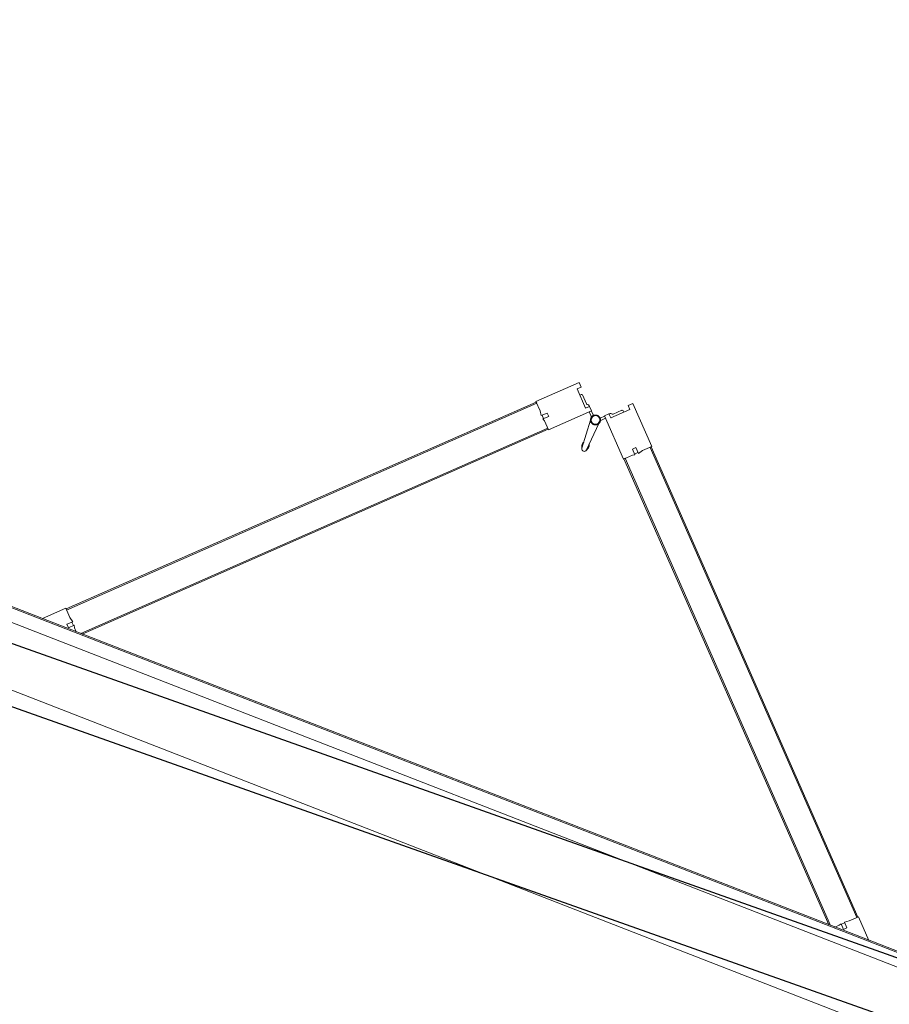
# Model space of a CAD drawing. Header units: millimetres. Extents: x 1512 to 2105, y 794 to 1149.
# Tile 232 of 256: x 1852.71 to 1854.12, y 884.54 to 886.13. Entities that reach past the tile are written whole.
import ezdxf

# ---------------------------------------------------------------- set-up
doc = ezdxf.new("R2010")
doc.units = ezdxf.units.MM
doc.layers.add('A-DOOR', color=31, linetype='Continuous', lineweight=9)
doc.layers.add('A-WALL', color=113, linetype='Continuous', lineweight=9)

# ---------------------------------------------------------------- blocks, each defined once
blk = doc.blocks.new('5-panel_Bi-fold_external_door_10806 - Type 1-V15-دوم')
at = {"layer": 'A-DOOR'}
for p, q in [((-0.1205, 0.7449), (-0.1742, 0.6912)), ((-0.1148, 0.7393), (-0.1205, 0.7449)), ((-0.1198, 0.7343), (-0.1148, 0.7393)), ((-0.0957, 0.7103), (-0.1198, 0.7343)), ((-0.0281, 0.7343), (-0.0521, 0.7103)), ((-0.0274, 0.7449), (-0.033, 0.7393)), ((-0.033, 0.7393), (-0.0281, 0.7343)), ((0.0264, 0.6912), (-0.0274, 0.7449)), ((-0.1103, 0.7284), (-0.112, 0.7266)), ((-0.1103, 0.7284), (-0.112, 0.7266)), ((-0.1103, 0.7284), (-0.112, 0.7266)), ((-0.097, 0.7173), (-0.1081, 0.7284)), ((-0.0909, 0.7151), (-0.0924, 0.7165)), ((-0.0554, 0.7165), (-0.0569, 0.7151)), ((-0.0397, 0.7284), (-0.0508, 0.7173)), ((-0.0358, 0.7266), (-0.0376, 0.7284)), ((-0.0358, 0.7266), (-0.0376, 0.7284)), ((-0.0358, 0.7266), (-0.0376, 0.7284)), ((-0.1389, 0.6558), (-0.0851, 0.7096)), ((-0.0908, 0.7153), (-0.0957, 0.7103)), ((-0.0851, 0.7096), (-0.0908, 0.7153)), ((-0.0879, 0.7068), (-0.0837, 0.7025)), ((-0.0797, 0.7039), (-0.0853, 0.7094)), ((-0.0625, 0.7094), (-0.0681, 0.7039)), ((-0.0674, 0.7031), (-0.0676, 0.7033)), ((-0.0674, 0.7031), (-0.0676, 0.7033)), ((-0.0674, 0.7031), (-0.0676, 0.7033)), ((-0.0674, 0.7031), (-0.0676, 0.7033)), ((-0.0674, 0.7031), (-0.0676, 0.7033)), ((-0.0674, 0.7031), (-0.0676, 0.7033)), ((-0.0674, 0.7031), (-0.0676, 0.7033)), ((-0.0674, 0.7031), (-0.0676, 0.7033)), ((-0.0674, 0.7031), (-0.0676, 0.7033)), ((-0.0642, 0.7025), (-0.0599, 0.7068)), ((-0.0571, 0.7153), (-0.0627, 0.7096)), ((-0.0627, 0.7096), (-0.009, 0.6558)), ((-0.0521, 0.7103), (-0.0571, 0.7153)), ((-0.7598, 0.1042), (-0.1735, 0.6905)), ((-0.7584, 0.1027), (-0.1721, 0.6891)), ((-0.1742, 0.6912), (-0.1627, 0.6797)), ((-0.1735, 0.6905), (-0.1721, 0.6891)), ((-0.0812, 0.695), (-0.0779, 0.648)), ((-0.0699, 0.648), (-0.0666, 0.695)), ((0.0148, 0.6797), (0.0264, 0.6912)), ((0.0243, 0.6891), (0.0257, 0.6905)), ((0.0243, 0.6891), (0.6106, 0.1027)), ((0.0257, 0.6905), (0.612, 0.1042)), ((-0.1627, 0.6797), (-0.158, 0.6731)), ((-0.158, 0.6731), (-0.1507, 0.6804)), ((-0.1571, 0.6741), (-0.1528, 0.6698)), ((-0.1464, 0.6762), (-0.1536, 0.6691)), ((-0.1536, 0.6691), (-0.15, 0.667)), ((-0.1507, 0.6804), (-0.1464, 0.6762)), ((-0.0014, 0.6762), (0.0029, 0.6804)), ((0.0057, 0.6691), (-0.0014, 0.6762)), ((0.0022, 0.667), (0.0057, 0.6691)), ((0.0029, 0.6804), (0.0102, 0.6731)), ((0.005, 0.6698), (0.0092, 0.6741)), ((0.0102, 0.6731), (0.0148, 0.6797)), ((-0.7235, 0.0755), (-0.141, 0.658)), ((-0.7207, 0.0755), (-0.1396, 0.6566)), ((-0.15, 0.667), (-0.1389, 0.6558)), ((-0.141, 0.658), (-0.1396, 0.6566)), ((-0.0796, 0.6523), (-0.0777, 0.647)), ((-0.0796, 0.6523), (-0.0779, 0.648)), ((-0.0777, 0.647), (-0.0796, 0.6523)), ((-0.0701, 0.647), (-0.0683, 0.6523)), ((-0.0683, 0.6523), (-0.0701, 0.647)), ((-0.0683, 0.6523), (-0.0699, 0.648)), ((-0.009, 0.6558), (0.0022, 0.667)), ((-0.0083, 0.6566), (-0.0069, 0.658)), ((-0.0083, 0.6566), (0.5728, 0.0755)), ((-0.0069, 0.658), (0.5757, 0.0755)), ((-0.0777, 0.647), (-0.0778, 0.6474)), ((-0.0701, 0.647), (-0.07, 0.6474)), ((-0.7605, 0.1049), (-0.7899, 0.0755)), ((-0.749, 0.0933), (-0.7605, 0.1049)), ((-0.7584, 0.1027), (-0.7598, 0.1042)), ((0.6127, 0.1049), (0.6012, 0.0933)), ((0.612, 0.1042), (0.6106, 0.1027)), ((0.6421, 0.0755), (0.6127, 0.1049)), ((-0.7498, 0.0814), (-0.7424, 0.0887)), ((-0.7455, 0.0771), (-0.7498, 0.0814)), ((-0.7424, 0.0887), (-0.749, 0.0933)), ((-0.7384, 0.0842), (-0.7455, 0.0771)), ((-0.7391, 0.0835), (-0.7434, 0.0877)), ((-0.7363, 0.0807), (-0.7384, 0.0842)), ((-0.7311, 0.0755), (-0.7363, 0.0807)), ((0.5885, 0.0807), (0.5833, 0.0755)), ((0.5906, 0.0842), (0.5885, 0.0807)), ((0.5977, 0.0771), (0.5906, 0.0842)), ((0.5956, 0.0877), (0.5913, 0.0835)), ((0.6012, 0.0933), (0.5946, 0.0887)), ((0.5946, 0.0887), (0.6019, 0.0814)), ((0.6019, 0.0814), (0.5977, 0.0771)), ((2.581, 0.0759), (-2.331, 0.0759)), ((2.581, 0.0737), (-2.331, 0.0737)), ((-2.331, 0.0516), (2.581, 0.0516)), ((-2.331, -0.05), (2.581, -0.05))]:
    blk.add_line(p, q, dxfattribs=at)
at = {"layer": 'A-DOOR', "flags": 128}
for points in [[(-0.0739, 0.7063), (-0.0742, 0.7063), (-0.0746, 0.7063), (-0.0749, 0.7063), (-0.0752, 0.7062), (-0.0755, 0.7062), (-0.0758, 0.7061), (-0.0761, 0.706), (-0.0764, 0.7059), (-0.0767, 0.7058), (-0.077, 0.7057), (-0.0773, 0.7056), (-0.0776, 0.7054), (-0.0779, 0.7053), (-0.0782, 0.7051), (-0.0784, 0.7049), (-0.0787, 0.7048), (-0.0789, 0.7046), (-0.0792, 0.7044), (-0.0794, 0.7041), (-0.0797, 0.7039), (-0.0799, 0.7037), (-0.0801, 0.7034), (-0.0803, 0.7032), (-0.0805, 0.7029), (-0.0806, 0.7027), (-0.0808, 0.7024), (-0.081, 0.7021), (-0.0811, 0.7018), (-0.0812, 0.7015), (-0.0814, 0.7012), (-0.0815, 0.7009), (-0.0816, 0.7006), (-0.0817, 0.7003), (-0.0817, 0.7), (-0.0818, 0.6997), (-0.0818, 0.6994), (-0.0819, 0.6991), (-0.0819, 0.6987), (-0.0819, 0.6984), (-0.0819, 0.6981), (-0.0819, 0.6978), (-0.0819, 0.6975), (-0.0818, 0.6972), (-0.0818, 0.6968), (-0.0817, 0.6965), (-0.0816, 0.6962), (-0.0815, 0.6959), (-0.0814, 0.6956), (-0.0813, 0.6953), (-0.0812, 0.695), (-0.0811, 0.6947), (-0.0809, 0.6944), (-0.0807, 0.6942), (-0.0806, 0.6939), (-0.0804, 0.6936), (-0.0802, 0.6934), (-0.08, 0.6931), (-0.0798, 0.6929), (-0.0796, 0.6927), (-0.0793, 0.6924), (-0.0791, 0.6922), (-0.0788, 0.692), (-0.0786, 0.6918), (-0.0783, 0.6917), (-0.078, 0.6915), (-0.0778, 0.6913), (-0.0775, 0.6912), (-0.0772, 0.691)], [(-0.0739, 0.7063), (-0.0742, 0.7063), (-0.0746, 0.7063), (-0.0749, 0.7063), (-0.0752, 0.7062), (-0.0755, 0.7062), (-0.0758, 0.7061), (-0.0761, 0.706), (-0.0764, 0.7059), (-0.0767, 0.7058), (-0.077, 0.7057), (-0.0773, 0.7056), (-0.0776, 0.7054), (-0.0779, 0.7053), (-0.0782, 0.7051), (-0.0784, 0.7049), (-0.0787, 0.7048), (-0.0789, 0.7046), (-0.0792, 0.7044), (-0.0794, 0.7041), (-0.0797, 0.7039), (-0.0799, 0.7037), (-0.0801, 0.7034), (-0.0803, 0.7032), (-0.0805, 0.7029), (-0.0806, 0.7027), (-0.0808, 0.7024), (-0.081, 0.7021), (-0.0811, 0.7018), (-0.0812, 0.7015), (-0.0814, 0.7012), (-0.0815, 0.7009), (-0.0816, 0.7006), (-0.0817, 0.7003), (-0.0817, 0.7), (-0.0818, 0.6997), (-0.0818, 0.6994), (-0.0819, 0.6991), (-0.0819, 0.6987), (-0.0819, 0.6984), (-0.0819, 0.6981), (-0.0819, 0.6978), (-0.0819, 0.6975), (-0.0818, 0.6972), (-0.0818, 0.6968), (-0.0817, 0.6965), (-0.0816, 0.6962), (-0.0815, 0.6959), (-0.0814, 0.6956), (-0.0813, 0.6953), (-0.0812, 0.695), (-0.0811, 0.6947), (-0.0809, 0.6944), (-0.0807, 0.6942), (-0.0806, 0.6939), (-0.0804, 0.6936), (-0.0802, 0.6934), (-0.08, 0.6931), (-0.0798, 0.6929), (-0.0796, 0.6927), (-0.0793, 0.6924), (-0.0791, 0.6922), (-0.0788, 0.692), (-0.0786, 0.6918), (-0.0783, 0.6917), (-0.078, 0.6915), (-0.0778, 0.6913), (-0.0775, 0.6912), (-0.0772, 0.691), (-0.0769, 0.6909), (-0.0766, 0.6908), (-0.0763, 0.6907), (-0.076, 0.6906), (-0.0757, 0.6905), (-0.0754, 0.6905), (-0.075, 0.6904), (-0.0747, 0.6904), (-0.0744, 0.6904), (-0.0741, 0.6903), (-0.0739, 0.6903)], [(-0.0739, 0.7063), (-0.0742, 0.7063), (-0.0746, 0.7063), (-0.0749, 0.7063), (-0.0752, 0.7062), (-0.0755, 0.7062), (-0.0758, 0.7061), (-0.0761, 0.706), (-0.0764, 0.7059), (-0.0767, 0.7058), (-0.077, 0.7057), (-0.0773, 0.7056), (-0.0776, 0.7054), (-0.0779, 0.7053), (-0.0782, 0.7051), (-0.0784, 0.7049), (-0.0787, 0.7048), (-0.0789, 0.7046), (-0.0792, 0.7044), (-0.0794, 0.7041), (-0.0797, 0.7039), (-0.0799, 0.7037), (-0.0801, 0.7034), (-0.0803, 0.7032), (-0.0805, 0.7029), (-0.0806, 0.7027), (-0.0808, 0.7024), (-0.081, 0.7021), (-0.0811, 0.7018), (-0.0812, 0.7015), (-0.0814, 0.7012), (-0.0815, 0.7009), (-0.0816, 0.7006), (-0.0817, 0.7003), (-0.0817, 0.7), (-0.0818, 0.6997), (-0.0818, 0.6994), (-0.0819, 0.6991), (-0.0819, 0.6987), (-0.0819, 0.6984), (-0.0819, 0.6981), (-0.0819, 0.6978), (-0.0819, 0.6975), (-0.0818, 0.6972), (-0.0818, 0.6968), (-0.0817, 0.6965), (-0.0816, 0.6962), (-0.0815, 0.6959), (-0.0814, 0.6956), (-0.0813, 0.6953), (-0.0812, 0.695), (-0.0811, 0.6947), (-0.0809, 0.6944), (-0.0807, 0.6942), (-0.0806, 0.6939), (-0.0804, 0.6936), (-0.0802, 0.6934), (-0.08, 0.6931), (-0.0798, 0.6929), (-0.0796, 0.6927), (-0.0793, 0.6924), (-0.0791, 0.6922), (-0.0788, 0.692), (-0.0786, 0.6918), (-0.0783, 0.6917), (-0.078, 0.6915), (-0.0778, 0.6913), (-0.0775, 0.6912), (-0.0772, 0.691)], [(-0.0739, 0.7063), (-0.0742, 0.7063), (-0.0746, 0.7063), (-0.0749, 0.7063), (-0.0752, 0.7062), (-0.0755, 0.7062), (-0.0758, 0.7061), (-0.0761, 0.706), (-0.0764, 0.7059), (-0.0767, 0.7058), (-0.077, 0.7057), (-0.0773, 0.7056), (-0.0776, 0.7054), (-0.0779, 0.7053), (-0.0782, 0.7051), (-0.0784, 0.7049), (-0.0787, 0.7048), (-0.0789, 0.7046), (-0.0792, 0.7044), (-0.0794, 0.7041), (-0.0797, 0.7039), (-0.0799, 0.7037), (-0.0801, 0.7034), (-0.0803, 0.7032), (-0.0805, 0.7029), (-0.0806, 0.7027), (-0.0808, 0.7024), (-0.081, 0.7021), (-0.0811, 0.7018), (-0.0812, 0.7015), (-0.0814, 0.7012), (-0.0815, 0.7009), (-0.0816, 0.7006), (-0.0817, 0.7003), (-0.0817, 0.7), (-0.0818, 0.6997), (-0.0818, 0.6994), (-0.0819, 0.6991), (-0.0819, 0.6987), (-0.0819, 0.6984), (-0.0819, 0.6981), (-0.0819, 0.6978), (-0.0819, 0.6975), (-0.0818, 0.6972), (-0.0818, 0.6968), (-0.0817, 0.6965), (-0.0816, 0.6962), (-0.0815, 0.6959), (-0.0814, 0.6956), (-0.0813, 0.6953), (-0.0812, 0.695), (-0.0811, 0.6947), (-0.0809, 0.6944), (-0.0807, 0.6942), (-0.0806, 0.6939), (-0.0804, 0.6936), (-0.0802, 0.6934), (-0.08, 0.6931), (-0.0798, 0.6929), (-0.0796, 0.6927), (-0.0793, 0.6924), (-0.0791, 0.6922), (-0.0788, 0.692), (-0.0786, 0.6918), (-0.0783, 0.6917), (-0.078, 0.6915), (-0.0778, 0.6913), (-0.0775, 0.6912), (-0.0772, 0.691)], [(-0.0739, 0.7063), (-0.0742, 0.7063), (-0.0746, 0.7063), (-0.0749, 0.7063), (-0.0752, 0.7062), (-0.0755, 0.7062), (-0.0758, 0.7061), (-0.0761, 0.706), (-0.0764, 0.7059), (-0.0767, 0.7058), (-0.077, 0.7057), (-0.0773, 0.7056), (-0.0776, 0.7054), (-0.0779, 0.7053), (-0.0782, 0.7051), (-0.0784, 0.7049), (-0.0787, 0.7048), (-0.0789, 0.7046), (-0.0792, 0.7044), (-0.0794, 0.7041), (-0.0797, 0.7039), (-0.0799, 0.7037), (-0.0801, 0.7034), (-0.0803, 0.7032), (-0.0805, 0.7029), (-0.0806, 0.7027), (-0.0808, 0.7024), (-0.081, 0.7021), (-0.0811, 0.7018), (-0.0812, 0.7015), (-0.0814, 0.7012), (-0.0815, 0.7009), (-0.0816, 0.7006), (-0.0817, 0.7003), (-0.0817, 0.7), (-0.0818, 0.6997), (-0.0818, 0.6994), (-0.0819, 0.6991), (-0.0819, 0.6987), (-0.0819, 0.6984), (-0.0819, 0.6981), (-0.0819, 0.6978), (-0.0819, 0.6975), (-0.0818, 0.6972), (-0.0818, 0.6968), (-0.0817, 0.6965), (-0.0816, 0.6962), (-0.0815, 0.6959), (-0.0814, 0.6956), (-0.0813, 0.6953), (-0.0812, 0.695), (-0.0811, 0.6947), (-0.0809, 0.6944), (-0.0807, 0.6942), (-0.0806, 0.6939), (-0.0804, 0.6936), (-0.0802, 0.6934), (-0.08, 0.6931), (-0.0798, 0.6929), (-0.0796, 0.6927), (-0.0793, 0.6924), (-0.0791, 0.6922), (-0.0788, 0.692), (-0.0786, 0.6918), (-0.0783, 0.6917), (-0.078, 0.6915), (-0.0778, 0.6913), (-0.0775, 0.6912), (-0.0772, 0.691)], [(-0.0808, 0.7024), (-0.081, 0.7021), (-0.0811, 0.7018), (-0.0812, 0.7015), (-0.0814, 0.7012), (-0.0815, 0.7009), (-0.0816, 0.7006), (-0.0817, 0.7003), (-0.0817, 0.7), (-0.0818, 0.6997), (-0.0818, 0.6994), (-0.0819, 0.6991), (-0.0819, 0.6987), (-0.0819, 0.6984), (-0.0819, 0.6981), (-0.0819, 0.6978), (-0.0819, 0.6975), (-0.0818, 0.6972), (-0.0818, 0.6968), (-0.0817, 0.6965), (-0.0816, 0.6962), (-0.0815, 0.6959), (-0.0814, 0.6956), (-0.0813, 0.6953)], [(-0.081, 0.7021), (-0.0811, 0.7018), (-0.0812, 0.7015), (-0.0814, 0.7012), (-0.0815, 0.7009), (-0.0816, 0.7006), (-0.0817, 0.7003), (-0.0817, 0.7), (-0.0818, 0.6997), (-0.0818, 0.6994), (-0.0819, 0.6991), (-0.0819, 0.6987), (-0.0819, 0.6984), (-0.0819, 0.6981), (-0.0819, 0.6978), (-0.0819, 0.6975), (-0.0818, 0.6972), (-0.0818, 0.6968), (-0.0817, 0.6965), (-0.0816, 0.6962), (-0.0815, 0.6959), (-0.0814, 0.6956), (-0.0813, 0.6953)], [(-0.081, 0.7021), (-0.0811, 0.7018), (-0.0812, 0.7015), (-0.0814, 0.7012), (-0.0815, 0.7009), (-0.0816, 0.7006), (-0.0817, 0.7003), (-0.0817, 0.7), (-0.0818, 0.6997), (-0.0818, 0.6994), (-0.0819, 0.6991), (-0.0819, 0.6987), (-0.0819, 0.6984), (-0.0819, 0.6981), (-0.0819, 0.6978), (-0.0819, 0.6975), (-0.0818, 0.6972), (-0.0818, 0.6968), (-0.0817, 0.6965), (-0.0816, 0.6962), (-0.0815, 0.6959), (-0.0814, 0.6956), (-0.0813, 0.6953)], [(-0.081, 0.7021), (-0.0811, 0.7018), (-0.0812, 0.7015), (-0.0814, 0.7012), (-0.0815, 0.7009), (-0.0816, 0.7006), (-0.0817, 0.7003), (-0.0817, 0.7), (-0.0818, 0.6997), (-0.0818, 0.6994), (-0.0819, 0.6991), (-0.0819, 0.6987), (-0.0819, 0.6984), (-0.0819, 0.6981), (-0.0819, 0.6978), (-0.0819, 0.6975), (-0.0818, 0.6972), (-0.0818, 0.6968), (-0.0817, 0.6965), (-0.0816, 0.6962), (-0.0815, 0.6959), (-0.0814, 0.6956), (-0.0813, 0.6953)], [(-0.081, 0.7021), (-0.0811, 0.7018), (-0.0812, 0.7015), (-0.0814, 0.7012), (-0.0815, 0.7009), (-0.0816, 0.7006), (-0.0817, 0.7003), (-0.0817, 0.7), (-0.0818, 0.6997), (-0.0818, 0.6994), (-0.0819, 0.6991), (-0.0819, 0.6987), (-0.0819, 0.6984), (-0.0819, 0.6981), (-0.0819, 0.6978), (-0.0819, 0.6975), (-0.0818, 0.6972), (-0.0818, 0.6968), (-0.0817, 0.6965), (-0.0816, 0.6962), (-0.0815, 0.6959), (-0.0814, 0.6956), (-0.0813, 0.6953)], [(-0.081, 0.7021), (-0.0811, 0.7018), (-0.0812, 0.7015), (-0.0814, 0.7012), (-0.0815, 0.7009), (-0.0816, 0.7006), (-0.0817, 0.7003), (-0.0817, 0.7), (-0.0818, 0.6997), (-0.0818, 0.6994), (-0.0819, 0.6991), (-0.0819, 0.6987), (-0.0819, 0.6984), (-0.0819, 0.6981), (-0.0819, 0.6978), (-0.0819, 0.6975), (-0.0818, 0.6972), (-0.0818, 0.6968), (-0.0817, 0.6965), (-0.0816, 0.6962), (-0.0815, 0.6959), (-0.0814, 0.6956), (-0.0813, 0.6953)], [(-0.081, 0.7021), (-0.0811, 0.7018), (-0.0812, 0.7015), (-0.0814, 0.7012), (-0.0815, 0.7009), (-0.0816, 0.7006), (-0.0817, 0.7003), (-0.0817, 0.7), (-0.0818, 0.6997), (-0.0818, 0.6994), (-0.0819, 0.6991), (-0.0819, 0.6987), (-0.0819, 0.6984), (-0.0819, 0.6981), (-0.0819, 0.6978), (-0.0819, 0.6975), (-0.0818, 0.6972), (-0.0818, 0.6968), (-0.0817, 0.6965), (-0.0816, 0.6962), (-0.0815, 0.6959), (-0.0814, 0.6956), (-0.0813, 0.6953)], [(-0.081, 0.7021), (-0.0811, 0.7018), (-0.0812, 0.7015), (-0.0814, 0.7012), (-0.0815, 0.7009), (-0.0816, 0.7006), (-0.0817, 0.7003), (-0.0817, 0.7), (-0.0818, 0.6997), (-0.0818, 0.6994), (-0.0819, 0.6991), (-0.0819, 0.6987), (-0.0819, 0.6984), (-0.0819, 0.6981), (-0.0819, 0.6978), (-0.0819, 0.6975), (-0.0818, 0.6972), (-0.0818, 0.6968), (-0.0817, 0.6965), (-0.0816, 0.6962), (-0.0815, 0.6959), (-0.0814, 0.6956), (-0.0813, 0.6953)], [(-0.081, 0.7021), (-0.0811, 0.7018), (-0.0812, 0.7015), (-0.0814, 0.7012), (-0.0815, 0.7009), (-0.0816, 0.7006), (-0.0817, 0.7003), (-0.0817, 0.7), (-0.0818, 0.6997), (-0.0818, 0.6994), (-0.0819, 0.6991), (-0.0819, 0.6987), (-0.0819, 0.6984), (-0.0819, 0.6981), (-0.0819, 0.6978), (-0.0819, 0.6975), (-0.0818, 0.6972), (-0.0818, 0.6968), (-0.0817, 0.6965), (-0.0816, 0.6962), (-0.0815, 0.6959), (-0.0814, 0.6956), (-0.0813, 0.6953)], [(-0.0742, 0.7063), (-0.0746, 0.7063), (-0.0749, 0.7063), (-0.0752, 0.7062), (-0.0755, 0.7062), (-0.0758, 0.7061), (-0.0761, 0.706), (-0.0764, 0.7059), (-0.0767, 0.7058), (-0.077, 0.7057), (-0.0773, 0.7056), (-0.0776, 0.7054), (-0.0779, 0.7053), (-0.0782, 0.7051), (-0.0784, 0.7049), (-0.0787, 0.7048), (-0.0789, 0.7046), (-0.0792, 0.7044), (-0.0794, 0.7041), (-0.0797, 0.7039), (-0.0799, 0.7037), (-0.0801, 0.7034), (-0.0803, 0.7032), (-0.0805, 0.7029)], [(-0.0742, 0.7063), (-0.0746, 0.7063), (-0.0749, 0.7063), (-0.0752, 0.7062), (-0.0755, 0.7062), (-0.0758, 0.7061), (-0.0761, 0.706), (-0.0764, 0.7059), (-0.0767, 0.7058), (-0.077, 0.7057), (-0.0773, 0.7056), (-0.0776, 0.7054), (-0.0779, 0.7053), (-0.0782, 0.7051), (-0.0784, 0.7049), (-0.0787, 0.7048), (-0.0789, 0.7046), (-0.0792, 0.7044), (-0.0794, 0.7041), (-0.0797, 0.7039), (-0.0799, 0.7037), (-0.0801, 0.7034), (-0.0803, 0.7032), (-0.0805, 0.7029)], [(-0.0742, 0.7063), (-0.0746, 0.7063), (-0.0749, 0.7063), (-0.0752, 0.7062), (-0.0755, 0.7062), (-0.0758, 0.7061), (-0.0761, 0.706), (-0.0764, 0.7059), (-0.0767, 0.7058), (-0.077, 0.7057), (-0.0773, 0.7056), (-0.0776, 0.7054), (-0.0779, 0.7053), (-0.0782, 0.7051), (-0.0784, 0.7049), (-0.0787, 0.7048), (-0.0789, 0.7046), (-0.0792, 0.7044), (-0.0794, 0.7041), (-0.0797, 0.7039), (-0.0799, 0.7037), (-0.0801, 0.7034), (-0.0803, 0.7032), (-0.0805, 0.7029)], [(-0.0742, 0.7063), (-0.0746, 0.7063), (-0.0749, 0.7063), (-0.0752, 0.7062), (-0.0755, 0.7062), (-0.0758, 0.7061), (-0.0761, 0.706), (-0.0764, 0.7059), (-0.0767, 0.7058), (-0.077, 0.7057), (-0.0773, 0.7056), (-0.0776, 0.7054), (-0.0779, 0.7053), (-0.0782, 0.7051), (-0.0784, 0.7049), (-0.0787, 0.7048), (-0.0789, 0.7046), (-0.0792, 0.7044), (-0.0794, 0.7041), (-0.0797, 0.7039), (-0.0799, 0.7037), (-0.0801, 0.7034), (-0.0803, 0.7032), (-0.0805, 0.7029)], [(-0.0742, 0.7063), (-0.0746, 0.7063), (-0.0749, 0.7063), (-0.0752, 0.7062), (-0.0755, 0.7062), (-0.0758, 0.7061), (-0.0761, 0.706), (-0.0764, 0.7059), (-0.0767, 0.7058), (-0.077, 0.7057), (-0.0773, 0.7056), (-0.0776, 0.7054), (-0.0779, 0.7053), (-0.0782, 0.7051), (-0.0784, 0.7049), (-0.0787, 0.7048), (-0.0789, 0.7046), (-0.0792, 0.7044), (-0.0794, 0.7041), (-0.0797, 0.7039), (-0.0799, 0.7037), (-0.0801, 0.7034), (-0.0803, 0.7032), (-0.0805, 0.7029)], [(-0.0742, 0.7063), (-0.0746, 0.7063), (-0.0749, 0.7063), (-0.0752, 0.7062), (-0.0755, 0.7062), (-0.0758, 0.7061), (-0.0761, 0.706), (-0.0764, 0.7059), (-0.0767, 0.7058), (-0.077, 0.7057), (-0.0773, 0.7056), (-0.0776, 0.7054), (-0.0779, 0.7053), (-0.0782, 0.7051), (-0.0784, 0.7049), (-0.0787, 0.7048), (-0.0789, 0.7046), (-0.0792, 0.7044), (-0.0794, 0.7041), (-0.0797, 0.7039), (-0.0799, 0.7037), (-0.0801, 0.7034), (-0.0803, 0.7032), (-0.0805, 0.7029)], [(-0.0742, 0.7063), (-0.0746, 0.7063), (-0.0749, 0.7063), (-0.0752, 0.7062), (-0.0755, 0.7062), (-0.0758, 0.7061), (-0.0761, 0.706), (-0.0764, 0.7059), (-0.0767, 0.7058), (-0.077, 0.7057), (-0.0773, 0.7056), (-0.0776, 0.7054), (-0.0779, 0.7053), (-0.0782, 0.7051), (-0.0784, 0.7049), (-0.0787, 0.7048), (-0.0789, 0.7046), (-0.0792, 0.7044), (-0.0794, 0.7041), (-0.0797, 0.7039), (-0.0799, 0.7037), (-0.0801, 0.7034), (-0.0803, 0.7032), (-0.0805, 0.7029)], [(-0.0742, 0.7063), (-0.0746, 0.7063), (-0.0749, 0.7063), (-0.0752, 0.7062), (-0.0755, 0.7062), (-0.0758, 0.7061), (-0.0761, 0.706), (-0.0764, 0.7059), (-0.0767, 0.7058), (-0.077, 0.7057), (-0.0773, 0.7056), (-0.0776, 0.7054), (-0.0779, 0.7053), (-0.0782, 0.7051), (-0.0784, 0.7049), (-0.0787, 0.7048), (-0.0789, 0.7046), (-0.0792, 0.7044), (-0.0794, 0.7041), (-0.0797, 0.7039), (-0.0799, 0.7037), (-0.0801, 0.7034), (-0.0803, 0.7032), (-0.0805, 0.7029)], [(-0.0742, 0.7063), (-0.0746, 0.7063), (-0.0749, 0.7063), (-0.0752, 0.7062), (-0.0755, 0.7062), (-0.0758, 0.7061), (-0.0761, 0.706), (-0.0764, 0.7059), (-0.0767, 0.7058), (-0.077, 0.7057), (-0.0773, 0.7056), (-0.0776, 0.7054), (-0.0779, 0.7053), (-0.0782, 0.7051), (-0.0784, 0.7049), (-0.0787, 0.7048), (-0.0789, 0.7046), (-0.0792, 0.7044), (-0.0794, 0.7041), (-0.0797, 0.7039), (-0.0799, 0.7037), (-0.0801, 0.7034), (-0.0803, 0.7032), (-0.0805, 0.7029)], [(-0.0681, 0.7038), (-0.0683, 0.704), (-0.0685, 0.7042), (-0.0688, 0.7045), (-0.069, 0.7047), (-0.0693, 0.7048), (-0.0695, 0.705), (-0.0698, 0.7052), (-0.0701, 0.7054), (-0.0704, 0.7055), (-0.0706, 0.7056), (-0.0709, 0.7058), (-0.0712, 0.7059), (-0.0715, 0.706), (-0.0718, 0.7061), (-0.0722, 0.7061), (-0.0725, 0.7062), (-0.0728, 0.7063), (-0.0731, 0.7063), (-0.0734, 0.7063), (-0.0737, 0.7063), (-0.0739, 0.7063)], [(-0.0739, 0.6903), (-0.0736, 0.6903), (-0.0733, 0.6904), (-0.073, 0.6904), (-0.0726, 0.6904), (-0.0723, 0.6905), (-0.072, 0.6906), (-0.0717, 0.6907), (-0.0714, 0.6907), (-0.0711, 0.6909), (-0.0708, 0.691), (-0.0705, 0.6911), (-0.0702, 0.6912), (-0.0699, 0.6914), (-0.0697, 0.6916), (-0.0694, 0.6917), (-0.0691, 0.6919), (-0.0689, 0.6921), (-0.0686, 0.6923), (-0.0684, 0.6925), (-0.0682, 0.6928), (-0.068, 0.693), (-0.0677, 0.6932), (-0.0676, 0.6935), (-0.0674, 0.6938), (-0.0672, 0.694), (-0.067, 0.6943), (-0.0669, 0.6946), (-0.0667, 0.6949), (-0.0666, 0.6951), (-0.0665, 0.6954), (-0.0663, 0.6957), (-0.0663, 0.696), (-0.0662, 0.6964), (-0.0661, 0.6967), (-0.066, 0.697), (-0.066, 0.6973), (-0.0659, 0.6976), (-0.0659, 0.6979), (-0.0659, 0.6983), (-0.0659, 0.6986), (-0.0659, 0.6989), (-0.066, 0.6992), (-0.066, 0.6995), (-0.0661, 0.6998), (-0.0661, 0.7002), (-0.0662, 0.7005), (-0.0663, 0.7008), (-0.0664, 0.7011), (-0.0665, 0.7014), (-0.0666, 0.7017), (-0.0668, 0.702), (-0.0669, 0.7022), (-0.0671, 0.7025), (-0.0673, 0.7028), (-0.0674, 0.7031), (-0.0676, 0.7033), (-0.0678, 0.7036), (-0.0681, 0.7038), (-0.0683, 0.704), (-0.0685, 0.7042), (-0.0688, 0.7045), (-0.069, 0.7047), (-0.0693, 0.7048), (-0.0695, 0.705), (-0.0698, 0.7052), (-0.0701, 0.7054), (-0.0704, 0.7055), (-0.0706, 0.7056), (-0.0709, 0.7058), (-0.0712, 0.7059), (-0.0715, 0.706), (-0.0718, 0.7061), (-0.0722, 0.7061), (-0.0725, 0.7062), (-0.0728, 0.7063), (-0.0731, 0.7063), (-0.0734, 0.7063), (-0.0737, 0.7063), (-0.0739, 0.7063)], [(-0.0681, 0.7038), (-0.0683, 0.704), (-0.0685, 0.7042), (-0.0688, 0.7045), (-0.069, 0.7047), (-0.0693, 0.7048), (-0.0695, 0.705), (-0.0698, 0.7052), (-0.0701, 0.7054), (-0.0704, 0.7055), (-0.0706, 0.7056), (-0.0709, 0.7058), (-0.0712, 0.7059), (-0.0715, 0.706), (-0.0718, 0.7061), (-0.0722, 0.7061), (-0.0725, 0.7062), (-0.0728, 0.7063), (-0.0731, 0.7063), (-0.0734, 0.7063), (-0.0737, 0.7063), (-0.0739, 0.7063)], [(-0.0681, 0.7038), (-0.0683, 0.704), (-0.0685, 0.7042), (-0.0688, 0.7045), (-0.069, 0.7047), (-0.0693, 0.7048), (-0.0695, 0.705), (-0.0698, 0.7052), (-0.0701, 0.7054), (-0.0704, 0.7055), (-0.0706, 0.7056), (-0.0709, 0.7058), (-0.0712, 0.7059), (-0.0715, 0.706), (-0.0718, 0.7061), (-0.0722, 0.7061), (-0.0725, 0.7062), (-0.0728, 0.7063), (-0.0731, 0.7063), (-0.0734, 0.7063), (-0.0737, 0.7063), (-0.0739, 0.7063)], [(-0.0681, 0.7038), (-0.0683, 0.704), (-0.0685, 0.7042), (-0.0688, 0.7045), (-0.069, 0.7047), (-0.0693, 0.7048), (-0.0695, 0.705), (-0.0698, 0.7052), (-0.0701, 0.7054), (-0.0704, 0.7055), (-0.0706, 0.7056), (-0.0709, 0.7058), (-0.0712, 0.7059), (-0.0715, 0.706), (-0.0718, 0.7061), (-0.0722, 0.7061), (-0.0725, 0.7062), (-0.0728, 0.7063), (-0.0731, 0.7063), (-0.0734, 0.7063), (-0.0737, 0.7063), (-0.0739, 0.7063)], [(-0.0739, 0.6903), (-0.0736, 0.6903), (-0.0733, 0.6904), (-0.073, 0.6904), (-0.0726, 0.6904), (-0.0723, 0.6905), (-0.072, 0.6906), (-0.0717, 0.6907), (-0.0714, 0.6907), (-0.0711, 0.6909), (-0.0708, 0.691), (-0.0705, 0.6911), (-0.0702, 0.6912), (-0.0699, 0.6914), (-0.0697, 0.6916), (-0.0694, 0.6917), (-0.0691, 0.6919), (-0.0689, 0.6921), (-0.0686, 0.6923), (-0.0684, 0.6925), (-0.0682, 0.6928), (-0.068, 0.693), (-0.0677, 0.6932), (-0.0676, 0.6935), (-0.0674, 0.6938), (-0.0672, 0.694), (-0.067, 0.6943), (-0.0669, 0.6946), (-0.0667, 0.6949), (-0.0666, 0.6951), (-0.0665, 0.6954), (-0.0663, 0.6957), (-0.0663, 0.696), (-0.0662, 0.6964), (-0.0661, 0.6967), (-0.066, 0.697), (-0.066, 0.6973), (-0.0659, 0.6976), (-0.0659, 0.6979), (-0.0659, 0.6983), (-0.0659, 0.6986), (-0.0659, 0.6989), (-0.066, 0.6992), (-0.066, 0.6995), (-0.0661, 0.6998), (-0.0661, 0.7002), (-0.0662, 0.7005), (-0.0663, 0.7008), (-0.0664, 0.7011), (-0.0665, 0.7014), (-0.0666, 0.7017), (-0.0668, 0.702), (-0.0669, 0.7022), (-0.0671, 0.7025), (-0.0673, 0.7028), (-0.0674, 0.7031), (-0.0676, 0.7033)], [(-0.0739, 0.6903), (-0.0736, 0.6903), (-0.0733, 0.6904), (-0.073, 0.6904), (-0.0726, 0.6904), (-0.0723, 0.6905), (-0.072, 0.6906), (-0.0717, 0.6907), (-0.0714, 0.6907), (-0.0711, 0.6909), (-0.0708, 0.691), (-0.0705, 0.6911), (-0.0702, 0.6912), (-0.0699, 0.6914), (-0.0697, 0.6916), (-0.0694, 0.6917), (-0.0691, 0.6919), (-0.0689, 0.6921), (-0.0686, 0.6923), (-0.0684, 0.6925), (-0.0682, 0.6928), (-0.068, 0.693), (-0.0677, 0.6932), (-0.0676, 0.6935), (-0.0674, 0.6938), (-0.0672, 0.694), (-0.067, 0.6943), (-0.0669, 0.6946), (-0.0667, 0.6949), (-0.0666, 0.6951), (-0.0665, 0.6954), (-0.0663, 0.6957), (-0.0663, 0.696), (-0.0662, 0.6964), (-0.0661, 0.6967), (-0.066, 0.697), (-0.066, 0.6973), (-0.0659, 0.6976), (-0.0659, 0.6979), (-0.0659, 0.6983), (-0.0659, 0.6986), (-0.0659, 0.6989), (-0.066, 0.6992), (-0.066, 0.6995), (-0.0661, 0.6998), (-0.0661, 0.7002), (-0.0662, 0.7005), (-0.0663, 0.7008), (-0.0664, 0.7011), (-0.0665, 0.7014), (-0.0666, 0.7017), (-0.0668, 0.702), (-0.0669, 0.7022), (-0.0671, 0.7025), (-0.0673, 0.7028), (-0.0674, 0.7031), (-0.0676, 0.7033)], [(-0.0739, 0.6903), (-0.0736, 0.6903), (-0.0733, 0.6904), (-0.073, 0.6904), (-0.0726, 0.6904), (-0.0723, 0.6905), (-0.072, 0.6906), (-0.0717, 0.6907), (-0.0714, 0.6907), (-0.0711, 0.6909), (-0.0708, 0.691), (-0.0705, 0.6911), (-0.0702, 0.6912), (-0.0699, 0.6914), (-0.0697, 0.6916), (-0.0694, 0.6917), (-0.0691, 0.6919), (-0.0689, 0.6921), (-0.0686, 0.6923), (-0.0684, 0.6925), (-0.0682, 0.6928), (-0.068, 0.693), (-0.0677, 0.6932), (-0.0676, 0.6935), (-0.0674, 0.6938), (-0.0672, 0.694), (-0.067, 0.6943), (-0.0669, 0.6946), (-0.0667, 0.6949), (-0.0666, 0.6951), (-0.0665, 0.6954), (-0.0663, 0.6957), (-0.0663, 0.696), (-0.0662, 0.6964), (-0.0661, 0.6967), (-0.066, 0.697), (-0.066, 0.6973), (-0.0659, 0.6976), (-0.0659, 0.6979), (-0.0659, 0.6983), (-0.0659, 0.6986), (-0.0659, 0.6989), (-0.066, 0.6992), (-0.066, 0.6995), (-0.0661, 0.6998), (-0.0661, 0.7002), (-0.0662, 0.7005), (-0.0663, 0.7008), (-0.0664, 0.7011), (-0.0665, 0.7014), (-0.0666, 0.7017), (-0.0668, 0.702), (-0.0669, 0.7022), (-0.0671, 0.7025), (-0.0673, 0.7028), (-0.0674, 0.7031), (-0.0676, 0.7033)], [(-0.0739, 0.6903), (-0.0736, 0.6903), (-0.0733, 0.6904), (-0.073, 0.6904), (-0.0726, 0.6904), (-0.0723, 0.6905), (-0.072, 0.6906), (-0.0717, 0.6907), (-0.0714, 0.6907), (-0.0711, 0.6909), (-0.0708, 0.691), (-0.0705, 0.6911), (-0.0702, 0.6912), (-0.0699, 0.6914), (-0.0697, 0.6916), (-0.0694, 0.6917), (-0.0691, 0.6919), (-0.0689, 0.6921), (-0.0686, 0.6923), (-0.0684, 0.6925), (-0.0682, 0.6928), (-0.068, 0.693), (-0.0677, 0.6932), (-0.0676, 0.6935), (-0.0674, 0.6938), (-0.0672, 0.694), (-0.067, 0.6943), (-0.0669, 0.6946), (-0.0667, 0.6949), (-0.0666, 0.6951), (-0.0665, 0.6954), (-0.0663, 0.6957), (-0.0663, 0.696), (-0.0662, 0.6964), (-0.0661, 0.6967), (-0.066, 0.697), (-0.066, 0.6973), (-0.0659, 0.6976), (-0.0659, 0.6979), (-0.0659, 0.6983), (-0.0659, 0.6986), (-0.0659, 0.6989), (-0.066, 0.6992), (-0.066, 0.6995), (-0.0661, 0.6998), (-0.0661, 0.7002), (-0.0662, 0.7005), (-0.0663, 0.7008), (-0.0664, 0.7011), (-0.0665, 0.7014), (-0.0666, 0.7017), (-0.0668, 0.702), (-0.0669, 0.7022), (-0.0671, 0.7025), (-0.0673, 0.7028), (-0.0674, 0.7031), (-0.0676, 0.7033)], [(-0.0709, 0.7058), (-0.0712, 0.7059), (-0.0715, 0.706), (-0.0718, 0.7061), (-0.0722, 0.7061), (-0.0725, 0.7062), (-0.0728, 0.7063), (-0.0731, 0.7063), (-0.0734, 0.7063)], [(-0.0709, 0.7058), (-0.0712, 0.7059), (-0.0715, 0.706), (-0.0718, 0.7061), (-0.0722, 0.7061), (-0.0725, 0.7062), (-0.0728, 0.7063), (-0.0731, 0.7063), (-0.0734, 0.7063)], [(-0.0709, 0.7058), (-0.0712, 0.7059), (-0.0715, 0.706), (-0.0718, 0.7061), (-0.0722, 0.7061), (-0.0725, 0.7062), (-0.0728, 0.7063), (-0.0731, 0.7063), (-0.0734, 0.7063)], [(-0.0709, 0.7058), (-0.0712, 0.7059), (-0.0715, 0.706), (-0.0718, 0.7061), (-0.0722, 0.7061), (-0.0725, 0.7062), (-0.0728, 0.7063), (-0.0731, 0.7063), (-0.0734, 0.7063)], [(-0.0709, 0.7058), (-0.0712, 0.7059), (-0.0715, 0.706), (-0.0718, 0.7061), (-0.0722, 0.7061), (-0.0725, 0.7062), (-0.0728, 0.7063), (-0.0731, 0.7063), (-0.0734, 0.7063)], [(-0.0709, 0.7058), (-0.0712, 0.7059), (-0.0715, 0.706), (-0.0718, 0.7061), (-0.0722, 0.7061), (-0.0725, 0.7062), (-0.0728, 0.7063), (-0.0731, 0.7063), (-0.0734, 0.7063)], [(-0.0709, 0.7058), (-0.0712, 0.7059), (-0.0715, 0.706), (-0.0718, 0.7061), (-0.0722, 0.7061), (-0.0725, 0.7062), (-0.0728, 0.7063), (-0.0731, 0.7063), (-0.0734, 0.7063)], [(-0.0709, 0.7058), (-0.0712, 0.7059), (-0.0715, 0.706), (-0.0718, 0.7061), (-0.0722, 0.7061), (-0.0725, 0.7062), (-0.0728, 0.7063), (-0.0731, 0.7063), (-0.0734, 0.7063)], [(-0.0709, 0.7058), (-0.0712, 0.7059), (-0.0715, 0.706), (-0.0718, 0.7061), (-0.0722, 0.7061), (-0.0725, 0.7062), (-0.0728, 0.7063), (-0.0731, 0.7063), (-0.0734, 0.7063)], [(-0.0681, 0.7038), (-0.0683, 0.704), (-0.0685, 0.7042), (-0.0688, 0.7045), (-0.069, 0.7047), (-0.0693, 0.7048), (-0.0695, 0.705), (-0.0698, 0.7052), (-0.0701, 0.7054), (-0.0704, 0.7055), (-0.0706, 0.7056)], [(-0.0681, 0.7038), (-0.0683, 0.704), (-0.0685, 0.7042), (-0.0688, 0.7045), (-0.069, 0.7047), (-0.0693, 0.7048), (-0.0695, 0.705), (-0.0698, 0.7052), (-0.0701, 0.7054), (-0.0704, 0.7055), (-0.0706, 0.7056)], [(-0.0681, 0.7038), (-0.0683, 0.704), (-0.0685, 0.7042), (-0.0688, 0.7045), (-0.069, 0.7047), (-0.0693, 0.7048), (-0.0695, 0.705), (-0.0698, 0.7052), (-0.0701, 0.7054), (-0.0704, 0.7055), (-0.0706, 0.7056)], [(-0.0681, 0.7038), (-0.0683, 0.704), (-0.0685, 0.7042), (-0.0688, 0.7045), (-0.069, 0.7047), (-0.0693, 0.7048), (-0.0695, 0.705), (-0.0698, 0.7052), (-0.0701, 0.7054), (-0.0704, 0.7055), (-0.0706, 0.7056)], [(-0.0681, 0.7038), (-0.0683, 0.704), (-0.0685, 0.7042), (-0.0688, 0.7045), (-0.069, 0.7047), (-0.0693, 0.7048), (-0.0695, 0.705), (-0.0698, 0.7052), (-0.0701, 0.7054), (-0.0704, 0.7055), (-0.0706, 0.7056)], [(-0.0681, 0.7038), (-0.0683, 0.704), (-0.0685, 0.7042), (-0.0688, 0.7045), (-0.069, 0.7047), (-0.0693, 0.7048), (-0.0695, 0.705), (-0.0698, 0.7052), (-0.0701, 0.7054), (-0.0704, 0.7055), (-0.0706, 0.7056)], [(-0.0681, 0.7038), (-0.0683, 0.704), (-0.0685, 0.7042), (-0.0688, 0.7045), (-0.069, 0.7047), (-0.0693, 0.7048), (-0.0695, 0.705), (-0.0698, 0.7052), (-0.0701, 0.7054), (-0.0704, 0.7055), (-0.0706, 0.7056)], [(-0.0681, 0.7038), (-0.0683, 0.704), (-0.0685, 0.7042), (-0.0688, 0.7045), (-0.069, 0.7047), (-0.0693, 0.7048), (-0.0695, 0.705), (-0.0698, 0.7052), (-0.0701, 0.7054), (-0.0704, 0.7055), (-0.0706, 0.7056)], [(-0.0681, 0.7038), (-0.0683, 0.704), (-0.0685, 0.7042), (-0.0688, 0.7045), (-0.069, 0.7047), (-0.0693, 0.7048), (-0.0695, 0.705), (-0.0698, 0.7052), (-0.0701, 0.7054), (-0.0704, 0.7055), (-0.0706, 0.7056)], [(-0.0665, 0.6954), (-0.0663, 0.6957), (-0.0663, 0.696), (-0.0662, 0.6964), (-0.0661, 0.6967), (-0.066, 0.697), (-0.066, 0.6973), (-0.0659, 0.6976), (-0.0659, 0.6979), (-0.0659, 0.6983), (-0.0659, 0.6986), (-0.0659, 0.6989), (-0.066, 0.6992), (-0.066, 0.6995), (-0.0661, 0.6998), (-0.0661, 0.7002), (-0.0662, 0.7005), (-0.0663, 0.7008), (-0.0664, 0.7011), (-0.0665, 0.7014), (-0.0666, 0.7017), (-0.0668, 0.702), (-0.0669, 0.7022), (-0.0671, 0.7025)], [(-0.0665, 0.6954), (-0.0663, 0.6957), (-0.0663, 0.696), (-0.0662, 0.6964), (-0.0661, 0.6967), (-0.066, 0.697), (-0.066, 0.6973), (-0.0659, 0.6976), (-0.0659, 0.6979), (-0.0659, 0.6983), (-0.0659, 0.6986), (-0.0659, 0.6989), (-0.066, 0.6992), (-0.066, 0.6995), (-0.0661, 0.6998), (-0.0661, 0.7002), (-0.0662, 0.7005), (-0.0663, 0.7008), (-0.0664, 0.7011), (-0.0665, 0.7014), (-0.0666, 0.7017), (-0.0668, 0.702)], [(-0.0665, 0.6954), (-0.0663, 0.6957), (-0.0663, 0.696), (-0.0662, 0.6964), (-0.0661, 0.6967), (-0.066, 0.697), (-0.066, 0.6973), (-0.0659, 0.6976), (-0.0659, 0.6979), (-0.0659, 0.6983), (-0.0659, 0.6986), (-0.0659, 0.6989), (-0.066, 0.6992), (-0.066, 0.6995), (-0.0661, 0.6998), (-0.0661, 0.7002), (-0.0662, 0.7005), (-0.0663, 0.7008), (-0.0664, 0.7011), (-0.0665, 0.7014), (-0.0666, 0.7017), (-0.0668, 0.702)], [(-0.0665, 0.6954), (-0.0663, 0.6957), (-0.0663, 0.696), (-0.0662, 0.6964), (-0.0661, 0.6967), (-0.066, 0.697), (-0.066, 0.6973), (-0.0659, 0.6976), (-0.0659, 0.6979), (-0.0659, 0.6983), (-0.0659, 0.6986), (-0.0659, 0.6989), (-0.066, 0.6992), (-0.066, 0.6995), (-0.0661, 0.6998), (-0.0661, 0.7002), (-0.0662, 0.7005), (-0.0663, 0.7008), (-0.0664, 0.7011), (-0.0665, 0.7014), (-0.0666, 0.7017), (-0.0668, 0.702)], [(-0.0665, 0.6954), (-0.0663, 0.6957), (-0.0663, 0.696), (-0.0662, 0.6964), (-0.0661, 0.6967), (-0.066, 0.697), (-0.066, 0.6973), (-0.0659, 0.6976), (-0.0659, 0.6979), (-0.0659, 0.6983), (-0.0659, 0.6986), (-0.0659, 0.6989), (-0.066, 0.6992), (-0.066, 0.6995), (-0.0661, 0.6998), (-0.0661, 0.7002), (-0.0662, 0.7005), (-0.0663, 0.7008), (-0.0664, 0.7011), (-0.0665, 0.7014), (-0.0666, 0.7017), (-0.0668, 0.702)], [(-0.0665, 0.6954), (-0.0663, 0.6957), (-0.0663, 0.696), (-0.0662, 0.6964), (-0.0661, 0.6967), (-0.066, 0.697), (-0.066, 0.6973), (-0.0659, 0.6976), (-0.0659, 0.6979), (-0.0659, 0.6983), (-0.0659, 0.6986), (-0.0659, 0.6989), (-0.066, 0.6992), (-0.066, 0.6995), (-0.0661, 0.6998), (-0.0661, 0.7002), (-0.0662, 0.7005), (-0.0663, 0.7008), (-0.0664, 0.7011), (-0.0665, 0.7014), (-0.0666, 0.7017), (-0.0668, 0.702)], [(-0.0665, 0.6954), (-0.0663, 0.6957), (-0.0663, 0.696), (-0.0662, 0.6964), (-0.0661, 0.6967), (-0.066, 0.697), (-0.066, 0.6973), (-0.0659, 0.6976), (-0.0659, 0.6979), (-0.0659, 0.6983), (-0.0659, 0.6986), (-0.0659, 0.6989), (-0.066, 0.6992), (-0.066, 0.6995), (-0.0661, 0.6998), (-0.0661, 0.7002), (-0.0662, 0.7005), (-0.0663, 0.7008), (-0.0664, 0.7011), (-0.0665, 0.7014), (-0.0666, 0.7017), (-0.0668, 0.702)], [(-0.0665, 0.6954), (-0.0663, 0.6957), (-0.0663, 0.696), (-0.0662, 0.6964), (-0.0661, 0.6967), (-0.066, 0.697), (-0.066, 0.6973), (-0.0659, 0.6976), (-0.0659, 0.6979), (-0.0659, 0.6983), (-0.0659, 0.6986), (-0.0659, 0.6989), (-0.066, 0.6992), (-0.066, 0.6995), (-0.0661, 0.6998), (-0.0661, 0.7002), (-0.0662, 0.7005), (-0.0663, 0.7008), (-0.0664, 0.7011), (-0.0665, 0.7014), (-0.0666, 0.7017), (-0.0668, 0.702)], [(-0.0665, 0.6954), (-0.0663, 0.6957), (-0.0663, 0.696), (-0.0662, 0.6964), (-0.0661, 0.6967), (-0.066, 0.697), (-0.066, 0.6973), (-0.0659, 0.6976), (-0.0659, 0.6979), (-0.0659, 0.6983), (-0.0659, 0.6986), (-0.0659, 0.6989), (-0.066, 0.6992), (-0.066, 0.6995), (-0.0661, 0.6998), (-0.0661, 0.7002), (-0.0662, 0.7005), (-0.0663, 0.7008), (-0.0664, 0.7011), (-0.0665, 0.7014), (-0.0666, 0.7017), (-0.0668, 0.702)], [(-0.0769, 0.6909), (-0.0766, 0.6908), (-0.0763, 0.6907), (-0.076, 0.6906), (-0.0757, 0.6905), (-0.0754, 0.6905), (-0.075, 0.6904), (-0.0747, 0.6904), (-0.0744, 0.6904), (-0.0741, 0.6903), (-0.0739, 0.6903)], [(-0.0769, 0.6909), (-0.0766, 0.6908), (-0.0763, 0.6907), (-0.076, 0.6906), (-0.0757, 0.6905), (-0.0754, 0.6905), (-0.075, 0.6904), (-0.0747, 0.6904), (-0.0744, 0.6904), (-0.0741, 0.6903), (-0.0739, 0.6903)], [(-0.0769, 0.6909), (-0.0766, 0.6908), (-0.0763, 0.6907), (-0.076, 0.6906), (-0.0757, 0.6905), (-0.0754, 0.6905), (-0.075, 0.6904), (-0.0747, 0.6904), (-0.0744, 0.6904), (-0.0741, 0.6903), (-0.0739, 0.6903)], [(-0.0769, 0.6909), (-0.0766, 0.6908), (-0.0763, 0.6907), (-0.076, 0.6906), (-0.0757, 0.6905), (-0.0754, 0.6905), (-0.075, 0.6904), (-0.0747, 0.6904), (-0.0744, 0.6904), (-0.0741, 0.6903), (-0.0739, 0.6903)]]:
    blk.add_lwpolyline(points, dxfattribs=at)
at = {"layer": 'A-DOOR'}
for centre, radius, start, end in [((-0.1092, 0.7273), 0.0015, 45, 135), ((-0.1092, 0.7273), 0.0015, 45, 135), ((-0.1092, 0.7273), 0.0015, 45, 135), ((-0.0956, 0.7187), 0.002, 225, 296.79), ((-0.0956, 0.7187), 0.002, 225, 268.074), ((-0.0956, 0.7187), 0.002, 225, 268.074), ((-0.0938, 0.7151), 0.002, 45, 116.79), ((-0.054, 0.7151), 0.002, 63.21, 135), ((-0.054, 0.7151), 0.002, 91.926, 135), ((-0.054, 0.7151), 0.002, 91.926, 135), ((-0.0522, 0.7187), 0.002, 243.21, 315), ((-0.0522, 0.7187), 0.002, 243.21, 300.642), ((-0.0522, 0.7187), 0.002, 243.21, 300.642), ((-0.0386, 0.7273), 0.0015, 45, 135), ((-0.0386, 0.7273), 0.0015, 45, 135), ((-0.0386, 0.7273), 0.0015, 45, 135), ((-0.0957, 0.7117), 0.001, 240, 285), ((-0.0957, 0.7117), 0.001, 240, 285), ((-0.0957, 0.7117), 0.001, 240, 285), ((-0.0879, 0.6982), 0.00601, 0.5847, 45), ((-0.0879, 0.6982), 0.00601, 0.5847, 45), ((-0.0879, 0.6982), 0.00601, 0.5847, 45), ((-0.0739, 0.6983), 0.00801, 117.8469, 204.3781), ((-0.0739, 0.6983), 0.008, 118.4089, 241.5911), ((-0.0739, 0.6984), 0.00801, 136.7908, 180.5847), ((-0.0739, 0.6984), 0.00801, 136.7908, 180.5847), ((-0.0739, 0.6984), 0.00801, 136.7908, 180.5847), ((-0.0739, 0.6983), 0.008, 150, 167.5738), ((-0.0739, 0.6983), 0.007, 90, 270), ((-0.0739, 0.6983), 0.007, 150, 210), ((-0.0739, 0.6983), 0.007, 150, 210), ((-0.0739, 0.6983), 0.007, 150, 210), ((-0.0739, 0.6983), 0.007, 150, 210), ((-0.0739, 0.6983), 0.00801, 73.9595, 106.0405), ((-0.0739, 0.6983), 0.008, 90, 105.2946), ((-0.0739, 0.6983), 0.008, 74.7054, 90), ((-0.0739, 0.6983), 0.007, 270, 90), ((-0.0739, 0.6983), 0.00801, 335.6219, 62.1531), ((-0.0739, 0.6983), 0.008, 298.4089, 61.5911), ((-0.0739, 0.6984), 0.00801, 359.4153, 43.2092), ((-0.0739, 0.6984), 0.00801, 359.4153, 43.2092), ((-0.0739, 0.6984), 0.00801, 359.4153, 43.2092), ((-0.0739, 0.6983), 0.007, 330, 30), ((-0.0739, 0.6983), 0.007, 330, 30), ((-0.0739, 0.6983), 0.007, 330, 30), ((-0.0739, 0.6983), 0.007, 330, 30), ((-0.0739, 0.6983), 0.008, 12.4262, 30), ((-0.0599, 0.6982), 0.00601, 135, 179.4153), ((-0.0599, 0.6982), 0.00601, 135, 179.4153), ((-0.0599, 0.6982), 0.00601, 135, 179.4153), ((-0.0521, 0.7117), 0.001, 255, 300), ((-0.0521, 0.7117), 0.001, 255, 300), ((-0.0521, 0.7117), 0.001, 255, 300), ((-0.0739, 0.6983), 0.008, 254.7054, 270), ((-0.0739, 0.6983), 0.008, 270, 285.2946), ((-0.0739, 0.6543), 0.00601, 141.4622, 199.4712), ((-0.0739, 0.6543), 0.00601, 141.4622, 199.4712), ((-0.0739, 0.6543), 0.00601, 340.5288, 38.5378), ((-0.0739, 0.6543), 0.00601, 340.5288, 38.5378), ((-0.0739, 0.6483), 0.004, 184.014, 355.986), ((-0.0739, 0.6483), 0.004, 199.4712, 340.5288), ((-0.0739, 0.6483), 0.004, 199.4712, 340.5288)]:
    blk.add_arc(centre, radius, start, end, dxfattribs=at)

msp = doc.modelspace()

# ---------------------------------------------------------------- linework, layer by layer
at = {"layer": 'A-WALL', "lineweight": 25}
for p, q in [((1874.621, 877.3426), (1845.3798, 887.7186)), ((1845.3427, 887.6276), (1874.5928, 877.2586))]:
    msp.add_line(p, q, dxfattribs=at)

# ---------------------------------------------------------------- block references
at = {"layer": 'A-DOOR', "rotation": 338.7342659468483}
msp.add_blockref('5-panel_Bi-fold_external_door_10806 - Type 1-V15-دوم', (1853.4569, 884.8052), dxfattribs=at)

doc.saveas('drawing.dxf')
